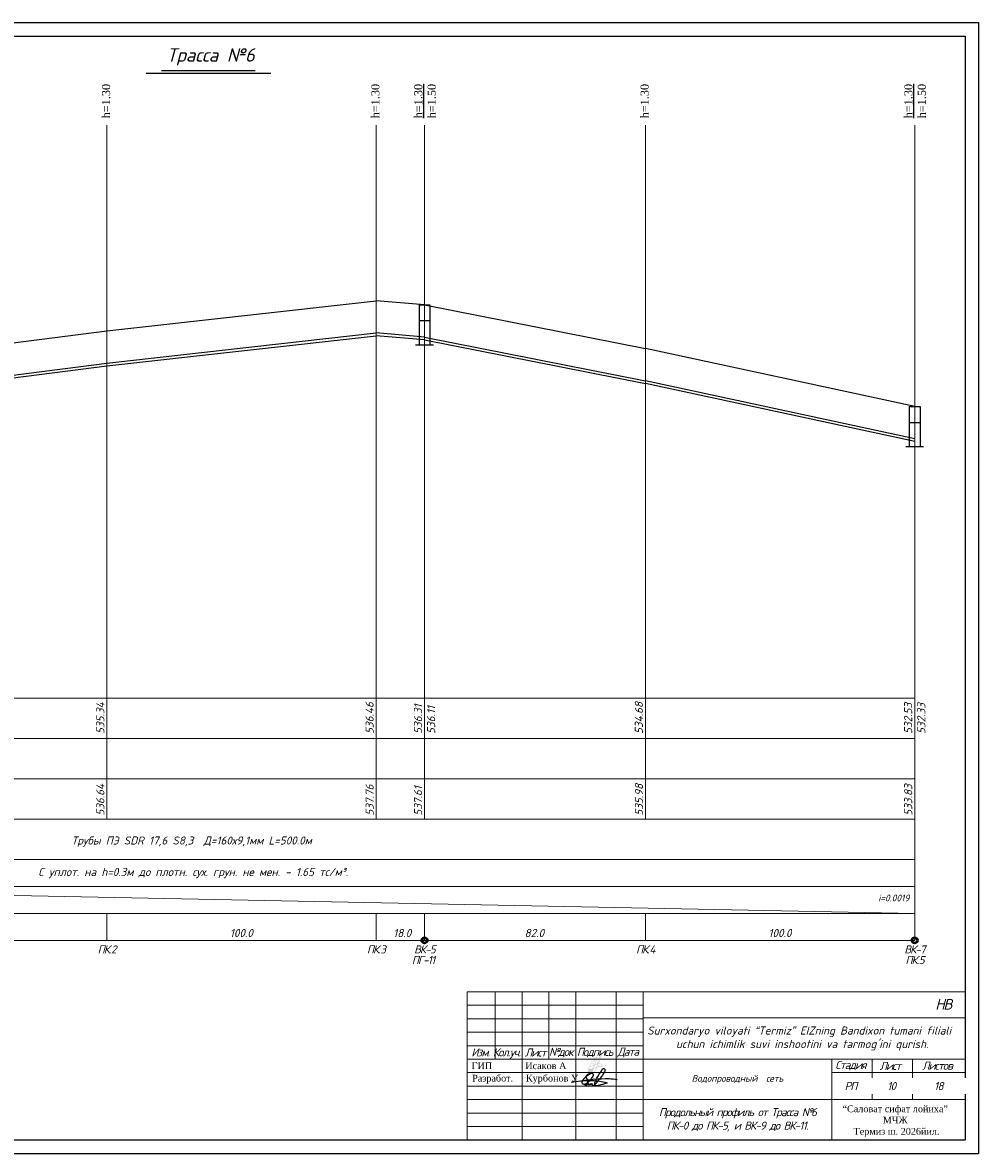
# Model space of a CAD drawing. Extents: x 0 to 361260, y 0 to 4201817.
# Tile 71 of 256: x 360421 to 360776, y 4196552 to 4196972. Entities that reach past the tile are written whole.
import ezdxf

# ---------------------------------------------------------------- set-up
doc = ezdxf.new("R2010")
doc.units = 0
doc.header["$LTSCALE"] = 0.5
doc.header["$MEASUREMENT"] = 0
for name, color, linetype in [('(002) Рамка', 7, 'Continuous'), ('_PP_TAB', 7, 'Continuous'), ('Layer6', 28, 'Continuous'), ('SHTAMP', 7, 'Continuous'), ('TXT', 7, 'Continuous'), ('Канализация 2', 7, 'Continuous'), ('Рамка', 7, 'Continuous')]:
    doc.layers.add(name, color=color, linetype=linetype)
doc.styles.add('Arial', font='arial.ttf')
doc.styles.add('Arial Gyr', font='arial.ttf')
doc.styles.add('IsoK', font='isocpeui.ttf')
doc.styles.add('NSI4', font='times.ttf', dxfattribs={"height": 300})
doc.styles.add('TIMES', font='times.ttf')

msp = doc.modelspace()

# ---------------------------------------------------------------- linework, layer by layer
at = {"ltscale": 2}
for p, q in [((360149.526, 4196971.601), (360776.215, 4196971.601)), ((360776.215, 4196971.601), (360776.215, 4196551.601)), ((360169.526, 4196966.601), (360771.344, 4196966.601)), ((360771.344, 4196966.601), (360771.344, 4196556.601)), ((360169.526, 4196556.601), (360771.344, 4196556.601)), ((360149.526, 4196551.601), (360776.215, 4196551.601))]:
    msp.add_line(p, q, dxfattribs=at)
at = {"color": 7}
for p, q in [((360467.183, 4196952.856), (360513.458, 4196952.856)), ((360472.871, 4196953.856), (360507.63, 4196953.856))]:
    msp.add_line(p, q, dxfattribs=at)
at = {"color": 132, "lineweight": 20, "ltscale": 0.13, "true_color": 0x00c2c2}
for p, q in [((360452.572, 4196675.722), (360452.572, 4196933.451)), ((360552.572, 4196675.722), (360552.572, 4196933.451)), ((360570.572, 4196675.722), (360570.572, 4196933.451)), ((360652.572, 4196675.722), (360652.572, 4196933.451)), ((360752.572, 4196675.722), (360752.572, 4196933.451)), ((360752.572, 4196720.722), (360252.572, 4196720.722)), ((360752.572, 4196705.722), (360252.572, 4196705.722)), ((360252.572, 4196690.722), (360752.572, 4196690.722)), ((360752.572, 4196675.722), (360252.572, 4196675.722)), ((360752.572, 4196675.722), (360752.572, 4196640.722)), ((360752.572, 4196660.722), (360252.572, 4196660.722)), ((360752.572, 4196650.722), (360252.572, 4196650.722)), ((360252.572, 4196650.722), (360752.572, 4196640.722)), ((360752.572, 4196640.722), (360252.572, 4196640.722)), ((360452.572, 4196640.722), (360452.572, 4196630.722)), ((360552.572, 4196640.722), (360552.572, 4196630.722)), ((360570.572, 4196640.722), (360570.572, 4196630.722)), ((360652.572, 4196640.722), (360652.572, 4196630.722)), ((360752.572, 4196640.722), (360752.572, 4196630.722)), ((360752.572, 4196630.722), (360252.572, 4196630.722))]:
    msp.add_line(p, q, dxfattribs=at)
at = {"color": 0, "lineweight": 20}
msp.add_line((360721.751, 4196581.601), (360771.345, 4196581.601), dxfattribs=at)
at = {"color": 0, "ltscale": 100}
for points in [[(360629.224, 4196578.664), (360629.067, 4196578.427), (360628.936, 4196578.114), (360628.909, 4196577.841), (360629.027, 4196577.608), (360629.246, 4196577.441), (360629.456, 4196577.373), (360629.699, 4196577.36), (360629.911, 4196577.37), (360630.24, 4196577.433), (360630.552, 4196577.564), (360630.918, 4196577.795), (360631.366, 4196578.119), (360631.668, 4196578.402), (360632.421, 4196579.192), (360632.609, 4196579.41), (360632.853, 4196579.758), (360633.048, 4196580.077), (360633.19, 4196580.419), (360633.241, 4196580.615), (360633.232, 4196580.832), (360633.22, 4196580.955), (360633.196, 4196581.028), (360633.149, 4196581.091), (360633.051, 4196581.195), (360632.964, 4196581.256), (360632.842, 4196581.33), (360632.729, 4196581.355), (360632.507, 4196581.355), (360632.351, 4196581.298), (360631.974, 4196581.083), (360631.476, 4196580.764), (360630.934, 4196580.371), (360630.481, 4196579.993), (360629.994, 4196579.562), (360629.675, 4196579.256), (360629.224, 4196578.664), (360631.86, 4196578.692), (360632.421, 4196578.664), (360633.103, 4196578.644), (360633.601, 4196578.629), (360634.263, 4196578.605), (360634.972, 4196578.564), (360635.551, 4196578.467), (360636.153, 4196578.336), (360636.849, 4196578.218), (360637.506, 4196578.05), (360637.817, 4196577.99), (360638.004, 4196577.939), (360638.292, 4196577.852), (360638.368, 4196577.813), (360638.404, 4196577.795), (360638.424, 4196577.764), (360638.409, 4196577.74), (360638.329, 4196577.691), (360637.364, 4196577.4), (360636.709, 4196577.224), (360636.071, 4196577.035), (360635.327, 4196576.833), (360635.043, 4196576.776), (360634.853, 4196576.738), (360634.429, 4196576.731), (360634.189, 4196576.755), (360634.059, 4196576.813), (360633.926, 4196576.913), (360633.862, 4196577.001), (360633.788, 4196577.167), (360633.769, 4196577.4), (360633.772, 4196577.543), (360633.843, 4196577.805), (360633.957, 4196578.204), (360634.234, 4196578.91), (360634.536, 4196579.534), (360634.914, 4196580.197), (360635.407, 4196580.99), (360635.853, 4196581.628), (360636.221, 4196582.177), (360636.435, 4196582.56), (360636.65, 4196582.945), (360636.744, 4196583.063), (360636.894, 4196583.13), (360637.038, 4196583.143), (360637.187, 4196583.123), (360637.367, 4196583.032), (360637.459, 4196582.911), (360637.505, 4196582.752), (360637.498, 4196582.54), (360637.459, 4196582.309), (360637.344, 4196581.933), (360637.174, 4196581.551), (360636.981, 4196581.218), (360636.788, 4196580.882), (360636.607, 4196580.613), (360636.385, 4196580.284), (360636.144, 4196579.982), (360635.594, 4196579.307), (360635.112, 4196578.736), (360634.972, 4196578.564), (360634.604, 4196578.16), (360634.246, 4196577.734), (360633.61, 4196577.016), (360633.209, 4196576.562), (360633.16, 4196576.584), (360633.156, 4196576.749), (360633.096, 4196576.842), (360633.001, 4196576.885), (360632.856, 4196576.929), (360632.76, 4196577.002), (360632.8, 4196577.101), (360632.868, 4196577.218), (360633.009, 4196577.369), (360632.519, 4196577.157), (360632.427, 4196577.232), (360632.395, 4196577.267), (360632.644, 4196577.469), (360632.64, 4196577.499), (360632.621, 4196577.505), (360632.298, 4196577.194), (360632.198, 4196577.145), (360632.108, 4196577.115), (360632.044, 4196577.106), (360631.968, 4196577.112), (360631.905, 4196577.132), (360631.87, 4196577.169), (360631.864, 4196577.195), (360632.237, 4196577.497), (360632.236, 4196577.535), (360632.203, 4196577.546), (360631.797, 4196577.155), (360631.712, 4196577.102), (360631.579, 4196577.058), (360631.398, 4196577.044), (360631.287, 4196577.071), (360631.216, 4196577.132), (360631.196, 4196577.235), (360631.262, 4196577.366), (360631.361, 4196577.536), (360631.424, 4196577.588), (360631.465, 4196577.596), (360631.485, 4196577.584), (360631.483, 4196577.566), (360630.864, 4196577.304), (360630.649, 4196577.225), (360630.434, 4196577.165), (360630.281, 4196577.106), (360630.199, 4196577.074), (360630.163, 4196577.041), (360630.143, 4196576.991), (360630.144, 4196576.9), (360630.17, 4196576.84), (360630.223, 4196576.792), (360630.287, 4196576.754), (360630.358, 4196576.712), (360630.43, 4196576.713), (360630.51, 4196576.733), (360630.568, 4196576.775), (360630.629, 4196576.82), (360630.677, 4196576.892), (360630.728, 4196576.967), (360630.775, 4196577.061), (360630.807, 4196577.145), (360630.837, 4196577.224), (360630.855, 4196577.273), (360630.855, 4196577.3), (360630.877, 4196577.39), (360630.906, 4196577.553), (360630.958, 4196577.805), (360631.015, 4196578.089), (360631.127, 4196578.461), (360631.208, 4196578.685)], [(360632.351, 4196581.298), (360632.046, 4196581.244), (360631.78, 4196581.142), (360631.464, 4196581.004), (360631.219, 4196580.875), (360630.94, 4196580.729), (360630.749, 4196580.583), (360630.613, 4196580.457), (360630.539, 4196580.326), (360630.493, 4196580.211), (360630.476, 4196580.13), (360630.469, 4196579.983), (360630.47, 4196579.884), (360630.508, 4196579.752), (360630.578, 4196579.621), (360630.648, 4196579.504), (360630.736, 4196579.386), (360630.849, 4196579.271), (360631.039, 4196579.13)], [(360624.984, 4196578.027), (360630.34, 4196578.832), (360633.084, 4196579.151), (360634.872, 4196579.272), (360636.267, 4196579.34), (360637.788, 4196579.364), (360639.124, 4196579.365), (360639.71, 4196579.341), (360640.596, 4196579.271), (360642.054, 4196579.064)]]:
    msp.add_lwpolyline(points, dxfattribs=at)
at = {"layer": '_PP_TAB', "color": 0, "ltscale": 10}
for p, q in [((360452.572, 4196857.122), (360552.572, 4196868.322)), ((360570.572, 4196866.822), (360552.572, 4196868.322)), ((360570.572, 4196866.822), (360652.572, 4196850.522)), ((360352.572, 4196844.222), (360452.572, 4196857.122)), ((360752.572, 4196829.022), (360652.572, 4196850.522))]:
    msp.add_line(p, q, dxfattribs=at)
at = {"layer": '_PP_TAB', "ltscale": 5000}
for p, q in [((360568.552, 4196866.822), (360568.552, 4196851.822)), ((360568.552, 4196866.822), (360572.552, 4196866.822)), ((360572.552, 4196866.822), (360572.552, 4196851.822)), ((360568.552, 4196860.924), (360572.552, 4196860.924)), ((360573.872, 4196851.822), (360567.233, 4196851.822)), ((360750.552, 4196829.022), (360750.552, 4196814.022)), ((360750.552, 4196829.022), (360754.552, 4196829.022)), ((360754.552, 4196829.022), (360754.552, 4196814.022)), ((360750.552, 4196823.124), (360754.552, 4196823.124)), ((360755.872, 4196814.022), (360749.233, 4196814.022))]:
    msp.add_line(p, q, dxfattribs=at)
at = {"layer": '_PP_TAB', "color": 176, "lineweight": 25, "ltscale": 5000}
for p, q in [((360452.572, 4196845.122), (360552.572, 4196856.322)), ((360452.572, 4196844.122), (360552.572, 4196855.322)), ((360570.572, 4196854.822), (360552.572, 4196856.322)), ((360570.572, 4196853.822), (360552.572, 4196855.322)), ((360570.572, 4196854.822), (360652.572, 4196838.522)), ((360570.572, 4196853.822), (360652.572, 4196837.522)), ((360352.572, 4196832.222), (360452.572, 4196845.122)), ((360352.572, 4196831.222), (360452.572, 4196844.122)), ((360752.572, 4196817.022), (360652.572, 4196838.522)), ((360752.572, 4196816.022), (360652.572, 4196837.522))]:
    msp.add_line(p, q, dxfattribs=at)
at = {"layer": 'SHTAMP', "color": 0, "lineweight": 20}
for p, q in [((360586.344, 4196611.601), (360771.344, 4196611.601)), ((360586.344, 4196606.601), (360651.751, 4196606.601)), ((360586.344, 4196601.601), (360651.751, 4196601.601)), ((360651.751, 4196601.903), (360771.344, 4196601.903)), ((360651.751, 4196596.601), (360586.344, 4196596.601)), ((360721.751, 4196556.601), (360721.751, 4196586.601)), ((360736.751, 4196586.601), (360736.751, 4196571.601)), ((360751.751, 4196586.601), (360751.751, 4196571.601)), ((360586.344, 4196581.601), (360651.751, 4196581.601)), ((360651.751, 4196576.601), (360586.461, 4196576.601)), ((360586.572, 4196571.601), (360651.751, 4196571.601)), ((360651.751, 4196571.601), (360771.346, 4196571.601)), ((360586.344, 4196566.601), (360651.751, 4196566.601)), ((360586.344, 4196561.601), (360651.751, 4196561.601))]:
    msp.add_line(p, q, dxfattribs=at)

# ---------------------------------------------------------------- texts
at = {"linetype": 'Continuous', "lineweight": 30, "style": 'IsoK'}
for s, p in [('535.34', (360451.637, 4196707.394, -899.224)), ('536.46', (360551.637, 4196707.394, -899.224)), ('536.31', (360569.637, 4196707.394, -899.224)), ('536.11', (360574.508, 4196707.394, -899.224)), ('534.68', (360651.637, 4196707.394, -899.224)), ('532.53', (360751.637, 4196707.394, -899.224)), ('532.33', (360756.508, 4196707.394, -899.224)), ('536.64', (360451.663, 4196677.022, -902.841)), ('537.76', (360551.663, 4196677.022, -902.841)), ('537.61', (360569.663, 4196677.022, -902.841)), ('535.98', (360651.663, 4196677.022, -902.841)), ('533.83', (360751.663, 4196677.022, -902.841))]:
    msp.add_text(s, height=3, rotation=90, dxfattribs=at).set_placement(p)
at = {"lineweight": 30, "ltscale": 0.13, "char_height": 3, "width": 16.68843, "attachment_point": 5, "rotation": 90}
for insert in [(360452.312, 4196942.462), (360552.312, 4196942.462), (360652.312, 4196942.462)]:
    msp.add_mtext('{\\fTimes New Roman|b0|i0|c204|p18;h=1.30}', dxfattribs=dict(at, insert=insert))
at = {"ltscale": 0.5, "insert": (360750.624, 4196647.724, -355.014), "char_height": 2.53034, "width": 11.68277, "attachment_point": 3, "rotation": 0.00438}
msp.add_mtext('{\\fISOCPEUR|b0|i1|c204|p34;i=0.0019}', dxfattribs=at)
at = {"lineweight": 30, "ltscale": 0.13, "char_height": 3, "width": 6, "attachment_point": 5}
for s, insert in [('{\\fISOCPEUR|b0|i1|c204|p34;100.0}', (360502.518, 4196633.454)), ('{\\fISOCPEUR|b0|i1|c204|p34;82.0}', (360611.314, 4196633.454)), ('{\\fISOCPEUR|b0|i1|c204|p34;100.0}', (360702.518, 4196633.454))]:
    msp.add_mtext(s, dxfattribs=dict(at, insert=insert))
at = {"color": 0, "lineweight": 20, "char_height": 3, "width": 7.35507, "attachment_point": 5, "style": 'TIMES', "bg_fill": 3, "box_fill_scale": 1, "bg_fill_color": 256, "bg_fill_transparency": 0}
for s, insert in [('{\\fISOCPEUR|b0|i1|c204|p34;\\T0.8;Изм.}', (360591.312, 4196589.103, -254.812)), ('{\\fISOCPEUR|b0|i1|c204|p34;\\T0.85;РП}', (360728.734, 4196576.65, -255.018))]:
    msp.add_mtext(s, dxfattribs=dict(at, insert=insert))
at = {"insert": (360686.751, 4196579.101), "char_height": 2.5, "width": 70, "attachment_point": 5}
msp.add_mtext('\\pt1.54;{\\fISOCPEUR|b0|i1|c204|p34;Водопроводный  сеть }', dxfattribs=at)
at = {"color": 0, "lineweight": 20, "insert": (360686.751, 4196564.07), "char_height": 3, "width": 70, "attachment_point": 5, "style": 'TIMES'}
msp.add_mtext('{\\fISOCPEUR|b0|i1|c204|p34;\\T0.85;Продольный профиль от Трасса №6\\PПК-0 до ПК-5, и ВК-9 до ВК-11.}', dxfattribs=at)
at = {"layer": 'Layer6', "color": 7, "lineweight": 5, "attachment_point": 5, "style": 'Arial Gyr'}
for s, insert, char_height, width in [('{\\fISOCPEUR|b0|i1|c204|p34;Трасса №6}', (360491.172, 4196958.915, 254.812), 5, 37.78422), ('{\\fISOCPEUR|b0|i1|c204|p34;Трубы \\C0;ПЭ\\C7; SDR 17,6 S8,3  Д=160х9,1мм L=500.0м}', (360484.083, 4196667.404, 254.812), 3, 93.88), ('{\\fISOCPEUR|b0|i1|c204|p34;С уплот. на h=0.3м до плотн. сух. грун. не мен. - 1.65 тс/м³.}', (360484.632, 4196655.722), 3, 272.94724)]:
    msp.add_mtext(s, dxfattribs=dict(at, insert=insert, char_height=char_height, width=width))
at = {"layer": 'TXT', "char_height": 3, "width": 12.33714, "attachment_point": 5, "rotation": 90}
for insert in [(360570.738, 4196942.462), (360752.738, 4196942.462)]:
    msp.add_mtext('{\\fTimes New Roman|b0|i0|c204|p18;\\Lh=1.30\\l\\Ph=1.50}', dxfattribs=dict(at, insert=insert))
at = {"layer": 'Канализация 2', "color": 0, "lineweight": 0, "insert": (360588.224, 4196579.132), "char_height": 2.5, "width": 39.40719, "attachment_point": 4, "style": 'NSI4'}
msp.add_mtext('Разработ.     Курбонов У.', dxfattribs=at)
at = {"layer": 'Рамка', "color": 7, "linetype": 'Continuous', "lineweight": 9, "insert": (360745.342, 4196563.578), "char_height": 2.5, "width": 46.03876, "attachment_point": 5, "style": 'Arial'}
msp.add_mtext('{\\fTimes New Roman|b0|i0|c204|p18;\\C256;“Саловат сифат лойиха” MЧЖ\\P \\C7;Термиз ш. 2026йил.}', dxfattribs=at)

# ---------------------------------------------------------------- next in the draw order: linework, layer by layer
at = {"layer": 'SHTAMP', "color": 0, "lineweight": 20}
msp.add_line((360586.344, 4196556.601), (360586.344, 4196611.601), dxfattribs=at)

# ---------------------------------------------------------------- next in the draw order: texts
at = {"color": 0, "lineweight": 20, "attachment_point": 5, "style": 'TIMES', "bg_fill": 2}
for s, insert, char_height, width in [('{\\fISOCPEUR|b0|i1|c204|p34;\\T0.85;ПК.2}', (360452.52, 4196627.353, -909.055), 3, 8.62545), ('{\\fISOCPEUR|b0|i1|c204|p34;\\T0.85;ПК.3}', (360552.52, 4196627.353, -909.055), 3, 8.62545), ('{\\fISOCPEUR|b0|i1|c204|p34;\\T0.85;ВК-5}', (360570.52, 4196627.353, -909.055), 3, 8.62545), ('{\\fISOCPEUR|b0|i1|c204|p34;\\T0.85;ПК.4}', (360652.52, 4196627.353, -909.055), 3, 8.62545), ('{\\fISOCPEUR|b0|i1|c204|p34;\\T0.85;ВК-7}', (360752.52, 4196627.353, -909.055), 3, 8.62545), ('{\\fISOCPEUR|b0|i1|c204|p34;\\T0.85;НB}', (360763.134, 4196606.959, -255.018), 4, 6.08545), ('{\\fISOCPEUR|b0|i1|c0|p34;\\T0.85;1\\fISOCPEUR|b0|i1|c204|p34;0}', (360743.846, 4196576.601, -180.298), 3, 15)]:
    msp.add_mtext(s, dxfattribs=dict(at, insert=insert, char_height=char_height, width=width))
at = {"color": 0, "lineweight": 20, "insert": (360601.083, 4196588.74, -254.812), "char_height": 3, "width": 9.29764, "attachment_point": 5, "style": 'TIMES', "bg_fill": 3, "box_fill_scale": 1, "bg_fill_color": 256, "bg_fill_transparency": 0}
msp.add_mtext('{\\fISOCPEUR|b0|i1|c204|p34;\\T0.75;Кол.уч.}', dxfattribs=at)

# ---------------------------------------------------------------- next in the draw order: linework, layer by layer
at = {"linetype": 'Continuous', "lineweight": 50}
for centre in [(360570.572, 4196630.722), (360752.572, 4196630.722)]:
    msp.add_circle(centre, 1, dxfattribs=at)
at = {"layer": 'SHTAMP', "color": 0, "lineweight": 20}
msp.add_line((360596.747, 4196611.601), (360596.747, 4196586.601), dxfattribs=at)

# ---------------------------------------------------------------- next in the draw order: texts
at = {"lineweight": 30, "ltscale": 0.13, "insert": (360562.261, 4196633.454), "char_height": 3, "width": 6, "attachment_point": 5}
msp.add_mtext('{\\fISOCPEUR|b0|i1|c204|p34;18.0}', dxfattribs=at)
at = {"color": 0, "lineweight": 20, "char_height": 3, "attachment_point": 5, "style": 'TIMES', "bg_fill": 2}
for s, insert, width in [('{\\fISOCPEUR|b0|i1|c204|p34;\\T0.85;\\C1;ПГ-11}', (360570.047, 4196623.423, -909.055), 8.62545), ('{\\fISOCPEUR|b0|i1|c204|p34;\\T0.85;ПК.5}', (360752.52, 4196623.384, -909.055), 8.62545), ('{\\fISOCPEUR|b0|i1|c204|p34;\\T0.85;18}', (360761.346, 4196576.601, -180.298), 20)]:
    msp.add_mtext(s, dxfattribs=dict(at, insert=insert, width=width))
at = {"color": 0, "lineweight": 20, "insert": (360611.671, 4196589.067, -254.812), "char_height": 3, "width": 7.35507, "attachment_point": 5, "style": 'TIMES', "bg_fill": 3, "box_fill_scale": 1, "bg_fill_color": 256, "bg_fill_transparency": 0}
msp.add_mtext('{\\fISOCPEUR|b0|i1|c204|p34;\\T0.85;Лист}', dxfattribs=at)

# ---------------------------------------------------------------- next in the draw order: linework, layer by layer
at = {"layer": 'SHTAMP', "color": 0, "lineweight": 20}
msp.add_line((360606.747, 4196611.601), (360606.747, 4196556.855), dxfattribs=at)

# ---------------------------------------------------------------- next in the draw order: texts
at = {"color": 0, "lineweight": 20, "insert": (360621.193, 4196589.067, -254.812), "char_height": 3, "width": 7.35507, "attachment_point": 5, "style": 'TIMES', "bg_fill": 3, "box_fill_scale": 1, "bg_fill_color": 256, "bg_fill_transparency": 0}
msp.add_mtext('{\\fISOCPEUR|b0|i1|c204|p34;\\T0.85;№док}', dxfattribs=at)

# ---------------------------------------------------------------- next in the draw order: linework, layer by layer
at = {"layer": 'SHTAMP', "color": 0, "lineweight": 20}
msp.add_line((360616.747, 4196611.601), (360616.747, 4196586.601), dxfattribs=at)

# ---------------------------------------------------------------- next in the draw order: texts
at = {"color": 0, "lineweight": 20, "insert": (360633.751, 4196589.067, -254.812), "char_height": 3, "width": 7.35507, "attachment_point": 5, "style": 'TIMES', "bg_fill": 3, "box_fill_scale": 1, "bg_fill_color": 256, "bg_fill_transparency": 0}
msp.add_mtext('{\\fISOCPEUR|b0|i1|c204|p34;\\T0.85;Подпись}', dxfattribs=at)
at = {"layer": 'Канализация 2', "color": 0, "lineweight": 0, "insert": (360586.727, 4196584.132), "char_height": 2.5, "width": 38.53508, "attachment_point": 4, "style": 'NSI4'}
msp.add_mtext(' {\\H0.4x; }ГИП             Исаков А', dxfattribs=at)

# ---------------------------------------------------------------- next in the draw order: hatches: boundary and pattern name
h = msp.add_hatch(color=256)
h.dxf.hatch_style = 1
h.paths.add_polyline_path([(360631.1, 4196580.999, 0.1262508), (360631.199, 4196580.477, 0.4193589), (360631.503, 4196580.412, 0.0278241), (360632.002, 4196580.921, 0.3725668), (360632.284, 4196580.86, 0.0744506), (360632.732, 4196581.38, 0.1762649), (360632.876, 4196581.233, 0.2381483), (360633.169, 4196581.327, 0.070359), (360634.239, 4196582.803), (360634.525, 4196583.417), (360635.175, 4196583.604), (360635.562, 4196583.697, 0.1285859), (360635.94, 4196583.658, 0.1100403), (360636.365, 4196583.801, 0.0952032), (360636.487, 4196583.917), (360636.991, 4196584.037), (360639.055, 4196584.703), (360636.942, 4196584.226), (360636.559, 4196584.135, 0.1570642), (360636.408, 4196584.541, 0.1098425), (360636.122, 4196584.848, 0.0941377), (360635.607, 4196585.017, 0.0581307), (360635.208, 4196584.999), (360635.598, 4196585.944), (360636.097, 4196587.481), (360636.319, 4196588.241, 0.0929271), (360636.355, 4196588.632, 0.7179445), (360636.065, 4196588.694, 0.0455168), (360635.049, 4196586.499, 0.0568013), (360634.764, 4196585.552, 0.0889927), (360634.774, 4196584.864), (360633.893, 4196584.553), (360634.415, 4196586.014, 0.1256115), (360634.726, 4196587.245, 0.028403), (360634.702, 4196587.476, 0.5525631), (360634.391, 4196587.565, 0.053921), (360634.169, 4196587.252, 0.0604641), (360633.444, 4196585.697), (360632.952, 4196584.214), (360632.118, 4196583.816), (360632.254, 4196584.161, 0.00753), (360632.48, 4196584.514), (360633.347, 4196585.898, 0.0638362), (360633.824, 4196587.068, 0.0703583), (360633.91, 4196587.847, 0.6062263), (360633.607, 4196587.982, 0.0763548), (360632.901, 4196586.606, 0.0488872), (360632.106, 4196584.291, -0.0171647), (360631.56, 4196583.522), (360631.398, 4196583.422), (360631.111, 4196583.221, 0.4383307), (360631.114, 4196582.904, 0.0958676), (360631.359, 4196582.807, 0.011487), (360631.507, 4196582.793, 0.018535), (360631.173, 4196581.767, 0.0144567)])
h.paths.add_polyline_path([(360633.223, 4196583.016), (360633.275, 4196583.17), (360633.291, 4196583.174, -0.0069687)], flags=16)
h.paths.add_polyline_path([(360631.174, 4196583.145), (360631.452, 4196583.34), (360631.623, 4196583.445, -0.011429), (360631.227, 4196582.951, -0.5668289)], flags=16)
h.paths.add_polyline_path([(360631.648, 4196582.886), (360631.937, 4196583.62), (360633.03, 4196584.142), (360632.931, 4196583.844), (360632.585, 4196583.005), (360632.555, 4196582.997, -0.0729591)], flags=16)
h.paths.add_polyline_path([(360631.628, 4196583.447, 0.0166532), (360632.162, 4196584.198), (360631.934, 4196583.619), (360631.81, 4196583.559)], flags=16)
h.paths.add_polyline_path([(360631.388, 4196583, 0.0158357), (360631.581, 4196582.985), (360631.587, 4196583, -0.1010979)], flags=16)
h.paths.add_polyline_path([(360631.79, 4196582.982), (360632.013, 4196583.549), (360632.866, 4196583.957), (360632.84, 4196583.878), (360632.514, 4196583.086, -0.0601848)], flags=0)
h.paths.add_polyline_path([(360632.162, 4196581.11, 0.0437798), (360632.79, 4196582.038), (360632.652, 4196581.631, -0.08725), (360632.202, 4196581.049, -1.2616524), (360632.158, 4196581.067, -0.0002215)], flags=16)
h.paths.add_polyline_path([(360632.749, 4196583.144), (360633.023, 4196583.81), (360633.109, 4196584.069), (360633.528, 4196584.217), (360633.202, 4196583.253)], flags=16)
h.paths.add_polyline_path([(360632.171, 4196584.214), (360632.217, 4196584.33, -0.0477082), (360632.993, 4196586.569, -0.0722291), (360633.636, 4196587.853, -0.9106759), (360633.812, 4196587.834, -0.0807738), (360633.696, 4196586.975, -0.0574093), (360633.262, 4196585.948), (360632.396, 4196584.566, -0.0075523)], flags=16)
h.paths.add_polyline_path([(360633.347, 4196583.088), (360633.554, 4196583.138), (360634.277, 4196583.346), (360634.064, 4196582.89, -0.0696064), (360633.038, 4196581.473, -0.199512), (360632.937, 4196581.424, -0.2918813), (360632.905, 4196581.533)], flags=16)
h.paths.add_polyline_path([(360632.452, 4196584.837, -0.0367022), (360633.083, 4196586.534, -0.072489), (360633.715, 4196587.798, 0.3316102), (360633.712, 4196587.914, -0.0888936), (360633.604, 4196587.003, -0.0573204), (360633.179, 4196585.998)], flags=0)
h.paths.add_polyline_path([(360633.808, 4196584.316), (360634.869, 4196584.69), (360634.604, 4196584.05), (360634.386, 4196583.581), (360633.449, 4196583.311)], flags=16)
h.paths.add_polyline_path([(360633.187, 4196584.303), (360633.629, 4196585.636, -0.0606541), (360634.337, 4196587.153, -0.0487256), (360634.512, 4196587.407, 0.2034911), (360634.535, 4196587.48, 0.3085655), (360634.527, 4196587.37, -0.1326643), (360634.271, 4196586.16), (360634.071, 4196585.634), (360634.162, 4196585.888), (360633.608, 4196584.452)], flags=16)
h.paths.add_polyline_path([(360634.635, 4196583.652), (360634.783, 4196583.971), (360634.944, 4196584.36, 0.0931386), (360635.327, 4196583.841), (360635.125, 4196583.793)], flags=16)
h.paths.add_polyline_path([(360635.587, 4196584.823, -0.0910522), (360636.019, 4196584.682, -0.1112488), (360636.247, 4196584.43, -0.1827008), (360636.364, 4196584.088), (360635.563, 4196583.898, -0.0378138), (360635.389, 4196584.055, 0.0684101), (360635.499, 4196583.95, -0.0969355), (360635.132, 4196584.42, -0.0483338), (360635.003, 4196584.748, -0.0973165)], flags=16)
h.paths.add_polyline_path([(360634.978, 4196585.628, -0.0503741), (360635.231, 4196586.427, -0.0428752), (360636.162, 4196588.471, -0.051462), (360636.131, 4196588.295), (360635.91, 4196587.539), (360635.414, 4196586.012), (360634.963, 4196584.918, -0.1024167)], flags=16)

# ---------------------------------------------------------------- next in the draw order: linework, layer by layer
at = {"layer": 'SHTAMP', "color": 0, "lineweight": 20}
msp.add_line((360626.751, 4196556.601), (360626.751, 4196611.601), dxfattribs=at)

# ---------------------------------------------------------------- next in the draw order: texts
at = {"color": 0, "lineweight": 20, "insert": (360646.064, 4196589.067, -254.812), "char_height": 3, "width": 7.35507, "attachment_point": 5, "style": 'TIMES', "bg_fill": 3, "box_fill_scale": 1, "bg_fill_color": 256, "bg_fill_transparency": 0}
msp.add_mtext('{\\fISOCPEUR|b0|i1|c204|p34;\\T0.85;Дата}', dxfattribs=at)

# ---------------------------------------------------------------- next in the draw order: linework, layer by layer
at = {"layer": 'SHTAMP', "color": 0, "lineweight": 20}
for p, q in [((360641.751, 4196611.601), (360641.751, 4196556.601)), ((360651.751, 4196611.601), (360651.751, 4196556.855)), ((360586.344, 4196591.601), (360651.751, 4196591.601)), ((360586.344, 4196586.601), (360771.345, 4196586.601))]:
    msp.add_line(p, q, dxfattribs=at)

# ---------------------------------------------------------------- next in the draw order: texts
at = {"color": 0, "lineweight": 20, "char_height": 3, "width": 7.35507, "attachment_point": 5, "style": 'TIMES', "bg_fill": 3, "box_fill_scale": 1, "bg_fill_color": 256, "bg_fill_transparency": 0}
for s, insert in [('{\\fISOCPEUR|b0|i1|c204|p34;\\T0.85;Стадия}', (360728.734, 4196584.202, -255.018)), ('{\\fISOCPEUR|b0|i1|c204|p34;\\T0.85;Лист}', (360743.413, 4196584.107, -255.018)), ('{\\fISOCPEUR|b0|i1|c204|p34;\\T0.85;Листов}', (360760.896, 4196584.17, -255.018))]:
    msp.add_mtext(s, dxfattribs=dict(at, insert=insert))

# ---------------------------------------------------------------- next in the draw order: texts
at = {"layer": '(002) Рамка', "insert": (360652.287, 4196598.73, -533.015), "char_height": 3, "width": 117.50921, "attachment_point": 1}
msp.add_mtext('\\pi0.9671;{\\fISOCPEUR|b0|i1|c204|p34;Surxondaryo viloyati “Termiz” EIZning Bandixon tumani filiali \\P\\pi11.64551;uchun ichimlik suvi inshootini va tarmog’ini qurish.}', dxfattribs=at)

doc.saveas('drawing.dxf')
